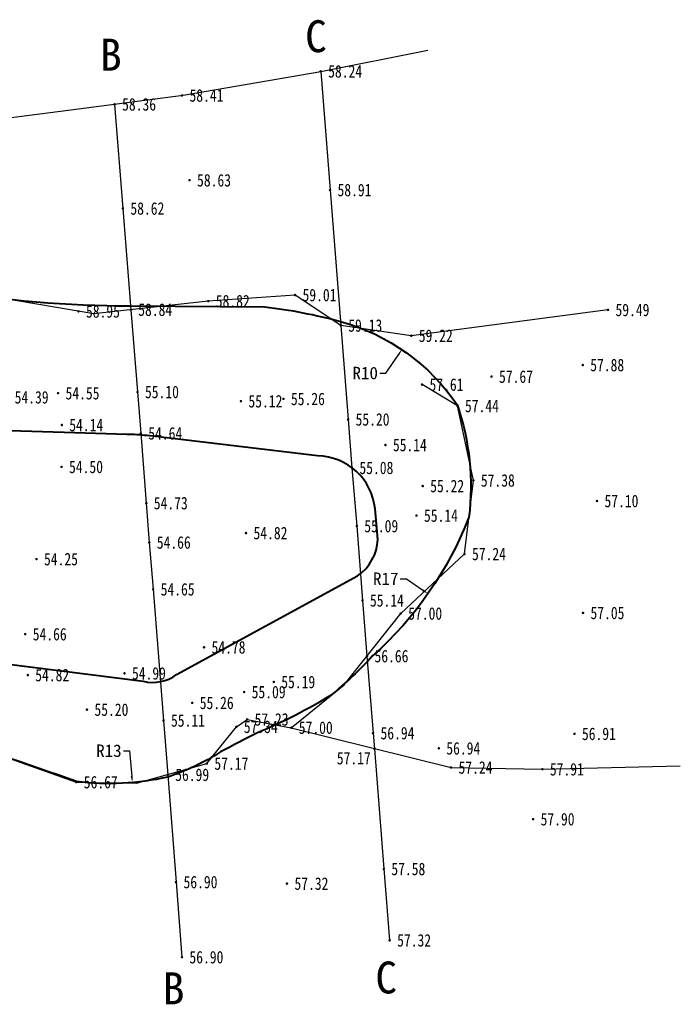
# Model space of a CAD drawing. Extents: x 555481 to 559434, y 3811529 to 3812446.
# Tile 31 of 37: x 556329 to 556360, y 3812016 to 3812063. Entities that reach past the tile are written whole.
import ezdxf
from ezdxf.enums import TextEntityAlignment as Align

# ---------------------------------------------------------------- set-up
doc = ezdxf.new("R2010")
doc.units = 0
doc.header["$LTSCALE"] = 0.5
doc.header["$PDSIZE"] = 0.2
doc.layers.get('0').update_dxf_attribs({"linetype": 'CONTINUOUS'})
doc.layers.get('Defpoints').update_dxf_attribs({"linetype": 'CONTINUOUS'})
doc.layers.add('DMTZ', color=8, linetype='CONTINUOUS')
doc.layers.add('GCD', color=1, linetype='CONTINUOUS')
for name, color, linetype, lineweight in [('堤脚线', 2, 'CONTINUOUS', 40), ('标注半径', 7, 'CONTINUOUS', 40), ('设计断面', 4, 'CONTINUOUS', 40)]:
    doc.layers.add(name, color=color, linetype=linetype, lineweight=lineweight)
doc.styles.get("Standard").update_dxf_attribs({"font": 'rs.shx', "bigfont": 'hztxt.shx'})
doc.styles.add('宋体', font='txt')
doc.styles.add('正等线体', font='simhei.ttf')
doc.linetypes.add('10411', pattern='A,2,[150,AAA.SHX,S=1,R=0,X=0,Y=1],2,[151,AAA.SHX,S=1,R=0,X=0,Y=3],1e-11', length=4)
doc.dimstyles.get("Standard").update_dxf_attribs({"dimtxt": 0.18, "dimasz": 0.18, "dimexe": 0.18, "dimexo": 0.0625, "dimgap": 0.09, "dimtad": 0, "dimtih": 1, "dimtoh": 1, "dimdec": 4, "dimzin": 0, "dimdsep": 46, "dimtxsty": 'Standard', "dimcen": 0.09, "dimadec": 0, "dimazin": 0, "dimtfac": 1, "dimtdec": 4, "dimtofl": 0, "dimtmove": 0, "dimatfit": 3, "dimfxl": 0, "dimtolj": 1, "dimtzin": 0, "dimarcsym": 0})

# ---------------------------------------------------------------- blocks, each defined once
blk = doc.blocks.new('GC200')
at = {"linetype": 'Continuous', "const_width": 0.2, "flags": 128}
blk.add_lwpolyline([(-0.1, 0, 1), (0.1, 0, 1)], format="xyb", close=True, dxfattribs=at)
blk = doc.blocks.new('*D76')
at = {"layer": 'Defpoints', "color": 0, "linetype": 'Continuous', "transparency": 16777216}
for p in [(556332.905, 3812039.366, -54.247), (556334.008, 3812026.477, -54.247)]:
    blk.add_point(p, dxfattribs=at)
at = {"layer": '标注半径', "color": 0, "linetype": 'Continuous', "lineweight": -2, "transparency": 16777216}
for p, q in [((556333.577, 3812028.005), (556333.877, 3812028.005)), ((556333.877, 3812028.005), (556333.982, 3812026.776))]:
    blk.add_line(p, q, dxfattribs=at)
at = {"layer": '标注半径', "color": 0, "linetype": 'Continuous', "transparency": 16777216}
blk.add_solid([(556334.032, 3812026.78), (556333.933, 3812026.771), (556334.008, 3812026.477)], dxfattribs=at)
at = {"layer": '标注半径', "color": 0, "linetype": 'Continuous', "lineweight": -3, "transparency": 16777216, "insert": (556332.884, 3812028.005), "char_height": 0.6, "attachment_point": 5, "style": '宋体'}
blk.add_mtext('\\A1;R13', dxfattribs=at)
blk = doc.blocks.new('*D77')
at = {"layer": 'Defpoints', "color": 0, "linetype": 'Continuous', "transparency": 16777216}
for p in [(556346.972, 3812047.301, -54.247), (556341.402, 3812039.072, -54.247)]:
    blk.add_point(p, dxfattribs=at)
at = {"layer": '标注半径', "color": 0, "linetype": 'Continuous', "lineweight": -2, "transparency": 16777216}
for p, q in [((556346.206, 3812046.17), (556346.804, 3812047.053)), ((556345.906, 3812046.17), (556346.206, 3812046.17))]:
    blk.add_line(p, q, dxfattribs=at)
at = {"layer": '标注半径', "color": 0, "linetype": 'Continuous', "transparency": 16777216}
blk.add_solid([(556346.762, 3812047.081), (556346.845, 3812047.025), (556346.972, 3812047.301)], dxfattribs=at)
at = {"layer": '标注半径', "color": 0, "linetype": 'Continuous', "lineweight": -3, "transparency": 16777216, "insert": (556345.208, 3812046.17), "char_height": 0.6, "attachment_point": 5, "style": '宋体'}
blk.add_mtext('\\A1;R10', dxfattribs=at)
blk = doc.blocks.new('*D78')
at = {"layer": 'Defpoints', "color": 0, "linetype": 'Continuous', "transparency": 16777216}
for p in [(556333.965, 3812045.561, -54.247), (556348.224, 3812035.556, -54.247)]:
    blk.add_point(p, dxfattribs=at)
at = {"layer": '标注半径', "color": 0, "linetype": 'Continuous', "lineweight": -2, "transparency": 16777216}
for p, q in [((556346.889, 3812036.282), (556347.189, 3812036.282)), ((556347.189, 3812036.282), (556347.978, 3812035.729))]:
    blk.add_line(p, q, dxfattribs=at)
at = {"layer": '标注半径', "color": 0, "linetype": 'Continuous', "transparency": 16777216}
blk.add_solid([(556348.007, 3812035.77), (556347.949, 3812035.688), (556348.224, 3812035.556)], dxfattribs=at)
at = {"layer": '标注半径', "color": 0, "linetype": 'Continuous', "lineweight": -3, "transparency": 16777216, "insert": (556346.194, 3812036.282), "char_height": 0.6, "attachment_point": 5, "style": '宋体'}
blk.add_mtext('\\A1;R17', dxfattribs=at)

msp = doc.modelspace()

# ---------------------------------------------------------------- linework, layer by layer
at = {"linetype": 'Continuous', "flags": 128}
for points, elevation in [([(556343.06671, 3812060.68562), (556343.51667, 3812054.97736), (556344.03371, 3812048.46162), (556344.38341, 3812043.94509), (556344.5688, 3812041.61614), (556344.803, 3812038.8144), (556345.07483, 3812035.23926), (556345.29406, 3812032.56099), (556345.58323, 3812028.85615), (556345.65143, 3812028.1069), (556346.10461, 3812022.32206), (556346.38349, 3812018.89087)], 3.989), ([(556333.15816, 3812059.09841), (556333.55558, 3812054.09037), (556333.93327, 3812049.22277), (556334.25693, 3812045.26567), (556334.41707, 3812043.27575), (556334.68171, 3812039.91872), (556334.82584, 3812038.02651), (556335.01116, 3812035.77394), (556335.5086, 3812029.46447), (556335.71116, 3812026.85368), (556336.11128, 3812021.69237), (556336.39504, 3812018.08061)], 4.109)]:
    msp.add_lwpolyline(points, dxfattribs=dict(at, elevation=elevation))
at = {"layer": 'DMTZ', "linetype": '10411', "ltscale": 0.5, "flags": 128}
for points, elevation in [([(556318.59526, 3812057.00606), (556323.2004, 3812057.81888), (556331.04448, 3812058.83106), (556336.4465, 3812059.53635), (556343.06838, 3812060.68192), (556348.22549, 3812061.70411)], -54.247), ([(556319.48071, 3812045.13362), (556318.95771, 3812043.22362), (556318.28671, 3812039.02362), (556317.93571, 3812035.79562), (556318.93771, 3812031.07062), (556320.66771, 3812029.04062), (556323.97371, 3812028.98862), (556325.75071, 3812028.47262), (556331.31371, 3812026.49862), (556334.20566, 3812026.45039), (556337.59571, 3812027.39162), (556339.01171, 3812029.16062), (556339.52771, 3812029.51562), (556341.65371, 3812029.11762), (556344.18971, 3812031.18162), (556346.91571, 3812034.60962), (556349.98371, 3812037.47262), (556350.40971, 3812041.01062), (556349.64471, 3812044.59262), (556347.94071, 3812045.61862)], 3.367), ([(556341.65371, 3812029.11762), (556349.33571, 3812027.20462), (556353.72871, 3812027.11862), (556360.35981, 3812027.288)], 2.754)]:
    msp.add_lwpolyline(points, dxfattribs=dict(at, elevation=elevation))
at = {"layer": 'DMTZ', "linetype": '10411', "elevation": 3.755, "flags": 128}
msp.add_lwpolyline([(556356.88271, 3812049.21062), (556347.42471, 3812047.96962), (556344.03371, 3812048.46162), (556341.83371, 3812049.92662), (556337.66271, 3812049.63462), (556332.15171, 3812049.02062), (556325.61871, 3812050.12262), (556321.03971, 3812050.27862), (556316.44371, 3812048.63462), (556311.71571, 3812047.50762)], dxfattribs=at)
at = {"layer": '堤脚线', "linetype": 'Continuous', "elevation": 3.852, "flags": 128}
msp.add_lwpolyline([(556345.81497, 3812038.17597), (556345.67906, 3812039.64189, 0.38043156), (556342.91503, 3812042.19172), (556334.7239, 3812043.16308, 0.0298085), (556333.73906, 3812043.2207), (556331.24214, 3812043.30082), (556328.12804, 3812043.40075), (556325.28581, 3812043.49195, 0.32402676), (556323.07626, 3812041.34086), (556323.07626, 3812041.34086, 0.14218988), (556323.70525, 3812034.56784), (556324.46414, 3812033.27335, 0.17615292), (556325.55692, 3812032.49668), (556326.42771, 3812032.38562), (556327.8124, 3812032.20951), (556334.52514, 3812031.35485, 0.22444841), (556336.13695, 3812031.66828), (556344.83179, 3812036.42597, 0.24040306), (556345.81497, 3812038.17597)], format="xyb", dxfattribs=at)
at = {"layer": '设计断面', "linetype": 'Continuous', "elevation": -54.247, "flags": 128}
msp.add_lwpolyline([(556318.0343, 3812036.70223), (556318.23894, 3812038.58428, -0.04336735), (556319.74038, 3812046.18648, -0.36874955), (556324.86599, 3812050.14826, 0.03918723), (556333.91875, 3812049.40997), (556340.37978, 3812049.36188, -0.03590565), (556344.01809, 3812048.65852, -0.17983314), (556349.64471, 3812044.62262, -0.11221241), (556350.19671, 3812039.24162, -0.11824376), (556345.56429, 3812032.56657, -0.03175484), (556343.56725, 3812030.67501, -0.03719784), (556340.03049, 3812028.86849, 0.00911443), (556338.25687, 3812027.95336, -0.05886592), (556335.72001, 3812026.73949, -0.08566015), (556331.32485, 3812026.52648, 0.00858023), (556324.08293, 3812028.95691, -0.06295472), (556320.58417, 3812030.52141, -0.24616313), (556318.0343, 3812036.70223, 0.7696725)], format="xyb", dxfattribs=at)

# ---------------------------------------------------------------- block references
at = {"layer": 'GCD', "linetype": 'Continuous'}
ref = msp.add_blockref('GC200', (556343.06671, 3812060.68562, 3.989), dxfattribs=dict(at, xscale=0.3, yscale=0.3, zscale=0.3))
ref.add_attrib('height', '58.24', dxfattribs={"linetype": 'Continuous', "height": 0.6, "style": '正等线体', "width": 0.8}).set_placement((556343.42671, 3812060.68562, 3.989), align=Align.MIDDLE_LEFT)
ref = msp.add_blockref('GC200', (556336.39971, 3812059.52662, 4.158), dxfattribs=dict(at, xscale=0.3, yscale=0.3, zscale=0.3))
ref.add_attrib('height', '58.41', dxfattribs={"linetype": 'Continuous', "height": 0.6, "style": '正等线体', "width": 0.8}).set_placement((556336.75971, 3812059.52662, 4.158), align=Align.MIDDLE_LEFT)
ref = msp.add_blockref('GC200', (556333.15816, 3812059.09841, 4.109), dxfattribs=dict(at, xscale=0.3, yscale=0.3, zscale=0.3))
ref.add_attrib('height', '58.36', dxfattribs={"linetype": 'Continuous', "height": 0.6, "style": '正等线体', "width": 0.8}).set_placement((556333.51816, 3812059.09841, 4.109), align=Align.MIDDLE_LEFT)
ref = msp.add_blockref('GC200', (556336.76171, 3812055.44762, 4.386), dxfattribs=dict(at, xscale=0.3, yscale=0.3, zscale=0.3))
ref.add_attrib('height', '58.63', dxfattribs={"linetype": 'Continuous', "height": 0.6, "style": '正等线体', "width": 0.8}).set_placement((556337.12171, 3812055.44762, 4.386), align=Align.MIDDLE_LEFT)
ref = msp.add_blockref('GC200', (556343.51667, 3812054.97736, 4.659), dxfattribs=dict(at, xscale=0.3, yscale=0.3, zscale=0.3))
ref.add_attrib('height', '58.91', dxfattribs={"linetype": 'Continuous', "height": 0.6, "style": '正等线体', "width": 0.8}).set_placement((556343.87667, 3812054.97736, 4.659), align=Align.MIDDLE_LEFT)
ref = msp.add_blockref('GC200', (556333.55558, 3812054.09037, 4.375), dxfattribs=dict(at, xscale=0.3, yscale=0.3, zscale=0.3))
ref.add_attrib('height', '58.62', dxfattribs={"linetype": 'Continuous', "height": 0.6, "style": '正等线体', "width": 0.8}).set_placement((556333.91558, 3812054.09037, 4.375), align=Align.MIDDLE_LEFT)
ref = msp.add_blockref('GC200', (556341.83371, 3812049.92662, 4.764), dxfattribs=dict(at, xscale=0.3, yscale=0.3, zscale=0.3))
ref.add_attrib('height', '59.01', dxfattribs={"linetype": 'Continuous', "height": 0.6, "style": '正等线体', "width": 0.8}).set_placement((556342.19371, 3812049.92662, 4.764), align=Align.MIDDLE_LEFT)
ref = msp.add_blockref('GC200', (556337.66271, 3812049.63462, 4.576), dxfattribs=dict(at, xscale=0.3, yscale=0.3, zscale=0.3))
ref.add_attrib('height', '58.82', dxfattribs={"linetype": 'Continuous', "height": 0.6, "style": '正等线体', "width": 0.8}).set_placement((556338.02271, 3812049.63462, 4.576), align=Align.MIDDLE_LEFT)
ref = msp.add_blockref('GC200', (556331.42096, 3812049.13936, 4.699), dxfattribs=dict(at, xscale=0.3, yscale=0.3, zscale=0.3))
ref.add_attrib('height', '58.95', dxfattribs={"linetype": 'Continuous', "height": 0.6, "style": '正等线体', "width": 0.8}).set_placement((556331.78096, 3812049.13936, 4.699), align=Align.MIDDLE_LEFT)
ref = msp.add_blockref('GC200', (556333.93327, 3812049.22277, 4.591), dxfattribs=dict(at, xscale=0.3, yscale=0.3, zscale=0.3))
ref.add_attrib('height', '58.84', dxfattribs={"linetype": 'Continuous', "height": 0.6, "style": '正等线体', "width": 0.8}).set_placement((556334.29327, 3812049.22277, 4.591), align=Align.MIDDLE_LEFT)
ref = msp.add_blockref('GC200', (556356.88271, 3812049.21062, 5.241), dxfattribs=dict(at, xscale=0.3, yscale=0.3, zscale=0.3))
ref.add_attrib('height', '59.49', dxfattribs={"linetype": 'Continuous', "height": 0.6, "style": '正等线体', "width": 0.8}).set_placement((556357.24271, 3812049.21062, 5.241), align=Align.MIDDLE_LEFT)
ref = msp.add_blockref('GC200', (556344.03371, 3812048.46162, 4.884), dxfattribs=dict(at, xscale=0.3, yscale=0.3, zscale=0.3))
ref.add_attrib('height', '59.13', dxfattribs={"linetype": 'Continuous', "height": 0.6, "style": '正等线体', "width": 0.8}).set_placement((556344.39371, 3812048.46162, 4.884), align=Align.MIDDLE_LEFT)
ref = msp.add_blockref('GC200', (556347.42471, 3812047.96962, 4.977), dxfattribs=dict(at, xscale=0.3, yscale=0.3, zscale=0.3))
ref.add_attrib('height', '59.22', dxfattribs={"linetype": 'Continuous', "height": 0.6, "style": '正等线体', "width": 0.8}).set_placement((556347.78471, 3812047.96962, 4.977), align=Align.MIDDLE_LEFT)
ref = msp.add_blockref('GC200', (556355.66871, 3812046.56062, 3.628), dxfattribs=dict(at, xscale=0.3, yscale=0.3, zscale=0.3))
ref.add_attrib('height', '57.88', dxfattribs={"linetype": 'Continuous', "height": 0.6, "style": '正等线体', "width": 0.8}).set_placement((556356.02871, 3812046.56062, 3.628), align=Align.MIDDLE_LEFT)
ref = msp.add_blockref('GC200', (556347.94071, 3812045.61862, 3.367), dxfattribs=dict(at, xscale=0.3, yscale=0.3, zscale=0.3))
ref.add_attrib('height', '57.61', dxfattribs={"linetype": 'Continuous', "height": 0.6, "style": '正等线体', "width": 0.8}).set_placement((556348.30071, 3812045.61862, 3.367), align=Align.MIDDLE_LEFT)
ref = msp.add_blockref('GC200', (556351.28271, 3812046.00362, 3.419), dxfattribs=dict(at, xscale=0.3, yscale=0.3, zscale=0.3))
ref.add_attrib('height', '57.67', dxfattribs={"linetype": 'Continuous', "height": 0.6, "style": '正等线体', "width": 0.8}).set_placement((556351.64271, 3812046.00362, 3.419), align=Align.MIDDLE_LEFT)
ref = msp.add_blockref('GC200', (556330.43771, 3812045.20662, 0.302), dxfattribs=dict(at, xscale=0.3, yscale=0.3, zscale=0.3))
ref.add_attrib('height', '54.55', dxfattribs={"linetype": 'Continuous', "height": 0.6, "style": '正等线体', "width": 0.8}).set_placement((556330.79771, 3812045.20662, 0.302), align=Align.MIDDLE_LEFT)
ref = msp.add_blockref('GC200', (556334.25693, 3812045.26567, 0.853), dxfattribs=dict(at, xscale=0.3, yscale=0.3, zscale=0.3))
ref.add_attrib('height', '55.10', dxfattribs={"linetype": 'Continuous', "height": 0.6, "style": '正等线体', "width": 0.8}).set_placement((556334.61693, 3812045.26567, 0.853), align=Align.MIDDLE_LEFT)
ref = msp.add_blockref('GC200', (556327.99071, 3812045.01062, 0.138), dxfattribs=dict(at, xscale=0.3, yscale=0.3, zscale=0.3))
ref.add_attrib('height', '54.39', dxfattribs={"linetype": 'Continuous', "height": 0.6, "style": '正等线体', "width": 0.8}).set_placement((556328.35071, 3812045.01062, 0.138), align=Align.MIDDLE_LEFT)
ref = msp.add_blockref('GC200', (556339.23171, 3812044.81962, 0.869), dxfattribs=dict(at, xscale=0.3, yscale=0.3, zscale=0.3))
ref.add_attrib('height', '55.12', dxfattribs={"linetype": 'Continuous', "height": 0.6, "style": '正等线体', "width": 0.8}).set_placement((556339.59171, 3812044.81962, 0.869), align=Align.MIDDLE_LEFT)
ref = msp.add_blockref('GC200', (556341.27571, 3812044.93162, 1.009), dxfattribs=dict(at, xscale=0.3, yscale=0.3, zscale=0.3))
ref.add_attrib('height', '55.26', dxfattribs={"linetype": 'Continuous', "height": 0.6, "style": '正等线体', "width": 0.8}).set_placement((556341.63571, 3812044.93162, 1.009), align=Align.MIDDLE_LEFT)
ref = msp.add_blockref('GC200', (556349.64471, 3812044.59262, 3.19), dxfattribs=dict(at, xscale=0.3, yscale=0.3, zscale=0.3))
ref.add_attrib('height', '57.44', dxfattribs={"linetype": 'Continuous', "height": 0.6, "style": '正等线体', "width": 0.8}).set_placement((556350.00471, 3812044.59262, 3.19), align=Align.MIDDLE_LEFT)
ref = msp.add_blockref('GC200', (556344.38341, 3812043.94509, 0.954), dxfattribs=dict(at, xscale=0.3, yscale=0.3, zscale=0.3))
ref.add_attrib('height', '55.20', dxfattribs={"linetype": 'Continuous', "height": 0.6, "style": '正等线体', "width": 0.8}).set_placement((556344.74341, 3812043.94509, 0.954), align=Align.MIDDLE_LEFT)
ref = msp.add_blockref('GC200', (556330.61771, 3812043.67662, -0.112), dxfattribs=dict(at, xscale=0.3, yscale=0.3, zscale=0.3))
ref.add_attrib('height', '54.14', dxfattribs={"linetype": 'Continuous', "height": 0.6, "style": '正等线体', "width": 0.8}).set_placement((556330.97771, 3812043.67662, -0.112), align=Align.MIDDLE_LEFT)
ref = msp.add_blockref('GC200', (556334.41707, 3812043.27575, 0.394), dxfattribs=dict(at, xscale=0.3, yscale=0.3, zscale=0.3))
ref.add_attrib('height', '54.64', dxfattribs={"linetype": 'Continuous', "height": 0.6, "style": '正等线体', "width": 0.8}).set_placement((556334.77707, 3812043.27575, 0.394), align=Align.MIDDLE_LEFT)
ref = msp.add_blockref('GC200', (556346.17971, 3812042.71362, 0.891), dxfattribs=dict(at, xscale=0.3, yscale=0.3, zscale=0.3))
ref.add_attrib('height', '55.14', dxfattribs={"linetype": 'Continuous', "height": 0.6, "style": '正等线体', "width": 0.8}).set_placement((556346.53971, 3812042.71362, 0.891), align=Align.MIDDLE_LEFT)
ref = msp.add_blockref('GC200', (556330.60571, 3812041.66162, 0.253), dxfattribs=dict(at, xscale=0.3, yscale=0.3, zscale=0.3))
ref.add_attrib('height', '54.50', dxfattribs={"linetype": 'Continuous', "height": 0.6, "style": '正等线体', "width": 0.8}).set_placement((556330.96571, 3812041.66162, 0.253), align=Align.MIDDLE_LEFT)
ref = msp.add_blockref('GC200', (556344.5688, 3812041.61614, 0.829), dxfattribs=dict(at, xscale=0.3, yscale=0.3, zscale=0.3))
ref.add_attrib('height', '55.08', dxfattribs={"linetype": 'Continuous', "height": 0.6, "style": '正等线体', "width": 0.8}).set_placement((556344.9288, 3812041.61614, 0.829), align=Align.MIDDLE_LEFT)
ref = msp.add_blockref('GC200', (556350.40971, 3812041.01062, 3.131), dxfattribs=dict(at, xscale=0.3, yscale=0.3, zscale=0.3))
ref.add_attrib('height', '57.38', dxfattribs={"linetype": 'Continuous', "height": 0.6, "style": '正等线体', "width": 0.8}).set_placement((556350.76971, 3812041.01062, 3.131), align=Align.MIDDLE_LEFT)
ref = msp.add_blockref('GC200', (556347.97271, 3812040.74062, 0.97), dxfattribs=dict(at, xscale=0.3, yscale=0.3, zscale=0.3))
ref.add_attrib('height', '55.22', dxfattribs={"linetype": 'Continuous', "height": 0.6, "style": '正等线体', "width": 0.8}).set_placement((556348.33271, 3812040.74062, 0.97), align=Align.MIDDLE_LEFT)
ref = msp.add_blockref('GC200', (556334.68171, 3812039.91872, 0.484), dxfattribs=dict(at, xscale=0.3, yscale=0.3, zscale=0.3))
ref.add_attrib('height', '54.73', dxfattribs={"linetype": 'Continuous', "height": 0.6, "style": '正等线体', "width": 0.8}).set_placement((556335.04171, 3812039.91872, 0.484), align=Align.MIDDLE_LEFT)
ref = msp.add_blockref('GC200', (556356.35371, 3812040.02062, 2.854), dxfattribs=dict(at, xscale=0.3, yscale=0.3, zscale=0.3))
ref.add_attrib('height', '57.10', dxfattribs={"linetype": 'Continuous', "height": 0.6, "style": '正等线体', "width": 0.8}).set_placement((556356.71371, 3812040.02062, 2.854), align=Align.MIDDLE_LEFT)
ref = msp.add_blockref('GC200', (556347.67371, 3812039.31962, 0.893), dxfattribs=dict(at, xscale=0.3, yscale=0.3, zscale=0.3))
ref.add_attrib('height', '55.14', dxfattribs={"linetype": 'Continuous', "height": 0.6, "style": '正等线体', "width": 0.8}).set_placement((556348.03371, 3812039.31962, 0.893), align=Align.MIDDLE_LEFT)
ref = msp.add_blockref('GC200', (556339.47571, 3812038.47962, 0.574), dxfattribs=dict(at, xscale=0.3, yscale=0.3, zscale=0.3))
ref.add_attrib('height', '54.82', dxfattribs={"linetype": 'Continuous', "height": 0.6, "style": '正等线体', "width": 0.8}).set_placement((556339.83571, 3812038.47962, 0.574), align=Align.MIDDLE_LEFT)
ref = msp.add_blockref('GC200', (556344.803, 3812038.8144, 0.84), dxfattribs=dict(at, xscale=0.3, yscale=0.3, zscale=0.3))
ref.add_attrib('height', '55.09', dxfattribs={"linetype": 'Continuous', "height": 0.6, "style": '正等线体', "width": 0.8}).set_placement((556345.163, 3812038.8144, 0.84), align=Align.MIDDLE_LEFT)
ref = msp.add_blockref('GC200', (556334.82584, 3812038.02651, 0.415), dxfattribs=dict(at, xscale=0.2999999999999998, yscale=0.2999999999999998, zscale=0.2999999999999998))
ref.add_attrib('height', '54.66', dxfattribs={"linetype": 'Continuous', "height": 0.6, "style": '正等线体', "width": 0.8}).set_placement((556335.18584, 3812038.02651, 0.415), align=Align.MIDDLE_LEFT)
ref = msp.add_blockref('GC200', (556329.40171, 3812037.22562), dxfattribs=dict(at, xscale=0.3, yscale=0.3, zscale=0.3))
ref.add_attrib('height', '54.25', dxfattribs={"linetype": 'Continuous', "height": 0.6, "style": '正等线体', "width": 0.8}).set_placement((556329.76171, 3812037.22562), align=Align.MIDDLE_LEFT)
ref = msp.add_blockref('GC200', (556349.98371, 3812037.47262, 2.997), dxfattribs=dict(at, xscale=0.3, yscale=0.3, zscale=0.3))
ref.add_attrib('height', '57.24', dxfattribs={"linetype": 'Continuous', "height": 0.6, "style": '正等线体', "width": 0.8}).set_placement((556350.34371, 3812037.47262, 2.997), align=Align.MIDDLE_LEFT)
ref = msp.add_blockref('GC200', (556335.01116, 3812035.77394, 0.405), dxfattribs=dict(at, xscale=0.3, yscale=0.3, zscale=0.3))
ref.add_attrib('height', '54.65', dxfattribs={"linetype": 'Continuous', "height": 0.6, "style": '正等线体', "width": 0.8}).set_placement((556335.37116, 3812035.77394, 0.405), align=Align.MIDDLE_LEFT)
ref = msp.add_blockref('GC200', (556345.07483, 3812035.23926, 0.891), dxfattribs=dict(at, xscale=0.3, yscale=0.3, zscale=0.3))
ref.add_attrib('height', '55.14', dxfattribs={"linetype": 'Continuous', "height": 0.6, "style": '正等线体', "width": 0.8}).set_placement((556345.43483, 3812035.23926, 0.891), align=Align.MIDDLE_LEFT)
ref = msp.add_blockref('GC200', (556346.91571, 3812034.60962, 2.748), dxfattribs=dict(at, xscale=0.3, yscale=0.3, zscale=0.3))
ref.add_attrib('height', '57.00', dxfattribs={"linetype": 'Continuous', "height": 0.6, "style": '正等线体', "width": 0.8}).set_placement((556347.27571, 3812034.60962, 2.748), align=Align.MIDDLE_LEFT)
ref = msp.add_blockref('GC200', (556355.68071, 3812034.63762, 2.798), dxfattribs=dict(at, xscale=0.3, yscale=0.3, zscale=0.3))
ref.add_attrib('height', '57.05', dxfattribs={"linetype": 'Continuous', "height": 0.6, "style": '正等线体', "width": 0.8}).set_placement((556356.04071, 3812034.63762, 2.798), align=Align.MIDDLE_LEFT)
ref = msp.add_blockref('GC200', (556328.85971, 3812033.61562, 0.415), dxfattribs=dict(at, xscale=0.3, yscale=0.3, zscale=0.3))
ref.add_attrib('height', '54.66', dxfattribs={"linetype": 'Continuous', "height": 0.6, "style": '正等线体', "width": 0.8}).set_placement((556329.21971, 3812033.61562, 0.415), align=Align.MIDDLE_LEFT)
ref = msp.add_blockref('GC200', (556337.45871, 3812032.98362, 0.531), dxfattribs=dict(at, xscale=0.3, yscale=0.3, zscale=0.3))
ref.add_attrib('height', '54.78', dxfattribs={"linetype": 'Continuous', "height": 0.6, "style": '正等线体', "width": 0.8}).set_placement((556337.81871, 3812032.98362, 0.531), align=Align.MIDDLE_LEFT)
ref = msp.add_blockref('GC200', (556345.29406, 3812032.56099, 2.416), dxfattribs=dict(at, xscale=0.3, yscale=0.3, zscale=0.3))
ref.add_attrib('height', '56.66', dxfattribs={"linetype": 'Continuous', "height": 0.6, "style": '正等线体', "width": 0.8}).set_placement((556345.65406, 3812032.56099, 2.416), align=Align.MIDDLE_LEFT)
ref = msp.add_blockref('GC200', (556328.98071, 3812031.64762, 0.576), dxfattribs=dict(at, xscale=0.3, yscale=0.3, zscale=0.3))
ref.add_attrib('height', '54.82', dxfattribs={"linetype": 'Continuous', "height": 0.6, "style": '正等线体', "width": 0.8}).set_placement((556329.34071, 3812031.64762, 0.576), align=Align.MIDDLE_LEFT)
ref = msp.add_blockref('GC200', (556333.63271, 3812031.73062, 0.747), dxfattribs=dict(at, xscale=0.3, yscale=0.3, zscale=0.3))
ref.add_attrib('height', '54.99', dxfattribs={"linetype": 'Continuous', "height": 0.6, "style": '正等线体', "width": 0.8}).set_placement((556333.99271, 3812031.73062, 0.747), align=Align.MIDDLE_LEFT)
ref = msp.add_blockref('GC200', (556340.81071, 3812031.31562, 0.946), dxfattribs=dict(at, xscale=0.3, yscale=0.3, zscale=0.3))
ref.add_attrib('height', '55.19', dxfattribs={"linetype": 'Continuous', "height": 0.6, "style": '正等线体', "width": 0.8}).set_placement((556341.17071, 3812031.31562, 0.946), align=Align.MIDDLE_LEFT)
ref = msp.add_blockref('GC200', (556339.38771, 3812030.83162, 0.842), dxfattribs=dict(at, xscale=0.3, yscale=0.3, zscale=0.3))
ref.add_attrib('height', '55.09', dxfattribs={"linetype": 'Continuous', "height": 0.6, "style": '正等线体', "width": 0.8}).set_placement((556339.74771, 3812030.83162, 0.842), align=Align.MIDDLE_LEFT)
ref = msp.add_blockref('GC200', (556331.82771, 3812029.98562, 0.956), dxfattribs=dict(at, xscale=0.3, yscale=0.3, zscale=0.3))
ref.add_attrib('height', '55.20', dxfattribs={"linetype": 'Continuous', "height": 0.6, "style": '正等线体', "width": 0.8}).set_placement((556332.18771, 3812029.98562, 0.956), align=Align.MIDDLE_LEFT)
ref = msp.add_blockref('GC200', (556336.89071, 3812030.31062, 1.017), dxfattribs=dict(at, xscale=0.3, yscale=0.3, zscale=0.3))
ref.add_attrib('height', '55.26', dxfattribs={"linetype": 'Continuous', "height": 0.6, "style": '正等线体', "width": 0.8}).set_placement((556337.25071, 3812030.31062, 1.017), align=Align.MIDDLE_LEFT)
ref = msp.add_blockref('GC200', (556339.52771, 3812029.51562, 2.981), dxfattribs=dict(at, xscale=0.3, yscale=0.3, zscale=0.3))
ref.add_attrib('height', '57.23', dxfattribs={"linetype": 'Continuous', "height": 0.6, "style": '正等线体', "width": 0.8}).set_placement((556339.88771, 3812029.51562, 2.981), align=Align.MIDDLE_LEFT)
ref = msp.add_blockref('GC200', (556335.5086, 3812029.46447, 0.864), dxfattribs=dict(at, xscale=0.3, yscale=0.3, zscale=0.3))
ref.add_attrib('height', '55.11', dxfattribs={"linetype": 'Continuous', "height": 0.6, "style": '正等线体', "width": 0.8}).set_placement((556335.8686, 3812029.46447, 0.864), align=Align.MIDDLE_LEFT)
ref = msp.add_blockref('GC200', (556339.01171, 3812029.16062, 3.089), dxfattribs=dict(at, xscale=0.3, yscale=0.3, zscale=0.3))
ref.add_attrib('height', '57.34', dxfattribs={"linetype": 'Continuous', "height": 0.6, "style": '正等线体', "width": 0.8}).set_placement((556339.37171, 3812029.16062, 3.089), align=Align.MIDDLE_LEFT)
ref = msp.add_blockref('GC200', (556341.65371, 3812029.11762, 2.754), dxfattribs=dict(at, xscale=0.3, yscale=0.3, zscale=0.3))
ref.add_attrib('height', '57.00', dxfattribs={"linetype": 'Continuous', "height": 0.6, "style": '正等线体', "width": 0.8}).set_placement((556342.01371, 3812029.11762, 2.754), align=Align.MIDDLE_LEFT)
ref = msp.add_blockref('GC200', (556345.58323, 3812028.85615, 2.697), dxfattribs=dict(at, xscale=0.2999999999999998, yscale=0.2999999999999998, zscale=0.2999999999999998))
ref.add_attrib('height', '56.94', dxfattribs={"linetype": 'Continuous', "height": 0.6, "style": '正等线体', "width": 0.8}).set_placement((556345.94323, 3812028.85615, 2.697), align=Align.MIDDLE_LEFT)
ref = msp.add_blockref('GC200', (556355.26971, 3812028.82262, 2.659), dxfattribs=dict(at, xscale=0.3, yscale=0.3, zscale=0.3))
ref.add_attrib('height', '56.91', dxfattribs={"linetype": 'Continuous', "height": 0.6, "style": '正等线体', "width": 0.8}).set_placement((556355.62971, 3812028.82262, 2.659), align=Align.MIDDLE_LEFT)
ref = msp.add_blockref('GC200', (556348.74771, 3812028.12562, 2.697), dxfattribs=dict(at, xscale=0.3, yscale=0.3, zscale=0.3))
ref.add_attrib('height', '56.94', dxfattribs={"linetype": 'Continuous', "height": 0.6, "style": '正等线体', "width": 0.8}).set_placement((556349.10771, 3812028.12562, 2.697), align=Align.MIDDLE_LEFT)
ref = msp.add_blockref('GC200', (556345.65143, 3812028.1069, 2.921), dxfattribs=dict(at, xscale=0.3000000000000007, yscale=0.3000000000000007, zscale=0.3000000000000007))
ref.add_attrib('height', '57.17', dxfattribs={"linetype": 'Continuous', "height": 0.6, "style": '正等线体', "width": 0.8}).set_placement((556343.84331, 3812027.65156, 2.921), align=Align.MIDDLE_LEFT)
ref = msp.add_blockref('GC200', (556337.59571, 3812027.39162, 2.921), dxfattribs=dict(at, xscale=0.3, yscale=0.3, zscale=0.3))
ref.add_attrib('height', '57.17', dxfattribs={"linetype": 'Continuous', "height": 0.6, "style": '正等线体', "width": 0.8}).set_placement((556337.95571, 3812027.39162, 2.921), align=Align.MIDDLE_LEFT)
ref = msp.add_blockref('GC200', (556349.33571, 3812027.20462, 2.996), dxfattribs=dict(at, xscale=0.3, yscale=0.3, zscale=0.3))
ref.add_attrib('height', '57.24', dxfattribs={"linetype": 'Continuous', "height": 0.6, "style": '正等线体', "width": 0.8}).set_placement((556349.69571, 3812027.20462, 2.996), align=Align.MIDDLE_LEFT)
ref = msp.add_blockref('GC200', (556353.72871, 3812027.11862, 3.667), dxfattribs=dict(at, xscale=0.3, yscale=0.3, zscale=0.3))
ref.add_attrib('height', '57.91', dxfattribs={"linetype": 'Continuous', "height": 0.6, "style": '正等线体', "width": 0.8}).set_placement((556354.08871, 3812027.11862, 3.667), align=Align.MIDDLE_LEFT)
ref = msp.add_blockref('GC200', (556335.71116, 3812026.85368, 2.747), dxfattribs=dict(at, xscale=0.3, yscale=0.3, zscale=0.3))
ref.add_attrib('height', '56.99', dxfattribs={"linetype": 'Continuous', "height": 0.6, "style": '正等线体', "width": 0.8}).set_placement((556336.07116, 3812026.85368, 2.747), align=Align.MIDDLE_LEFT)
ref = msp.add_blockref('GC200', (556331.31371, 3812026.49862, 2.423), dxfattribs=dict(at, xscale=0.3, yscale=0.3, zscale=0.3))
ref.add_attrib('height', '56.67', dxfattribs={"linetype": 'Continuous', "height": 0.6, "style": '正等线体', "width": 0.8}).set_placement((556331.67371, 3812026.49862, 2.423), align=Align.MIDDLE_LEFT)
ref = msp.add_blockref('GC200', (556353.28171, 3812024.71662, 3.649), dxfattribs=dict(at, xscale=0.3, yscale=0.3, zscale=0.3))
ref.add_attrib('height', '57.90', dxfattribs={"linetype": 'Continuous', "height": 0.6, "style": '正等线体', "width": 0.8}).set_placement((556353.64171, 3812024.71662, 3.649), align=Align.MIDDLE_LEFT)
ref = msp.add_blockref('GC200', (556346.10461, 3812022.32206, 3.333), dxfattribs=dict(at, xscale=0.3, yscale=0.3, zscale=0.3))
ref.add_attrib('height', '57.58', dxfattribs={"linetype": 'Continuous', "height": 0.6, "style": '正等线体', "width": 0.8}).set_placement((556346.46461, 3812022.32206, 3.333), align=Align.MIDDLE_LEFT)
ref = msp.add_blockref('GC200', (556336.11128, 3812021.69237, 2.65), dxfattribs=dict(at, xscale=0.3, yscale=0.3, zscale=0.3))
ref.add_attrib('height', '56.90', dxfattribs={"linetype": 'Continuous', "height": 0.6, "style": '正等线体', "width": 0.8}).set_placement((556336.47128, 3812021.69237, 2.65), align=Align.MIDDLE_LEFT)
ref = msp.add_blockref('GC200', (556341.44671, 3812021.61762, 3.077), dxfattribs=dict(at, xscale=0.3, yscale=0.3, zscale=0.3))
ref.add_attrib('height', '57.32', dxfattribs={"linetype": 'Continuous', "height": 0.6, "style": '正等线体', "width": 0.8}).set_placement((556341.80671, 3812021.61762, 3.077), align=Align.MIDDLE_LEFT)
ref = msp.add_blockref('GC200', (556346.38349, 3812018.89087, 3.077), dxfattribs=dict(at, xscale=0.2999999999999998, yscale=0.2999999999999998, zscale=0.2999999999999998))
ref.add_attrib('height', '57.32', dxfattribs={"linetype": 'Continuous', "height": 0.6, "style": '正等线体', "width": 0.8}).set_placement((556346.74349, 3812018.89087, 3.077), align=Align.MIDDLE_LEFT)
ref = msp.add_blockref('GC200', (556336.39504, 3812018.08061, 2.65), dxfattribs=dict(at, xscale=0.3, yscale=0.3, zscale=0.3))
ref.add_attrib('height', '56.90', dxfattribs={"linetype": 'Continuous', "height": 0.6, "style": '正等线体', "width": 0.8}).set_placement((556336.75504, 3812018.08061, 2.65), align=Align.MIDDLE_LEFT)

# ---------------------------------------------------------------- texts
at = {"linetype": 'Continuous', "style": '宋体'}
for s, p in [('C', (556342.31664, 3812061.60707, -54.247)), ('B', (556332.45512, 3812060.71808, -54.247)), ('C', (556345.6949, 3812016.33409)), ('B', (556335.47486, 3812015.81223))]:
    msp.add_text(s, height=1.536, dxfattribs=at).set_placement(p)

# ---------------------------------------------------------------- dimensions: what is measured, and where the dimension line sits
at = {"layer": '标注半径', "linetype": 'Continuous', "lineweight": -3}
for center, mpoint, picture, middle in [((556341.40223, 3812039.07153, -54.247), (556346.97186, 3812047.3015, -54.247), '*D77', (556345.2076, 3812046.16979)), ((556333.96493, 3812045.56138, -54.247), (556348.22362, 3812035.55639, -54.247), '*D78', (556346.19387, 3812036.28243)), ((556332.9053, 3812039.36619, -54.247), (556334.00804, 3812026.47666, -54.247), '*D76', (556332.88394, 3812028.00494))]:
    dim = msp.add_radius_dim(center=center, mpoint=mpoint, dimstyle='Standard', override={"dimtxt": 0.6, "dimasz": 0.3, "dimdec": 0, "dimtxsty": '宋体'}, dxfattribs=at)
    dim.commit()
    dim.dimension.update_dxf_attribs({"geometry": picture, "text_midpoint": middle, "dimtype": 164})

doc.saveas('drawing.dxf')
